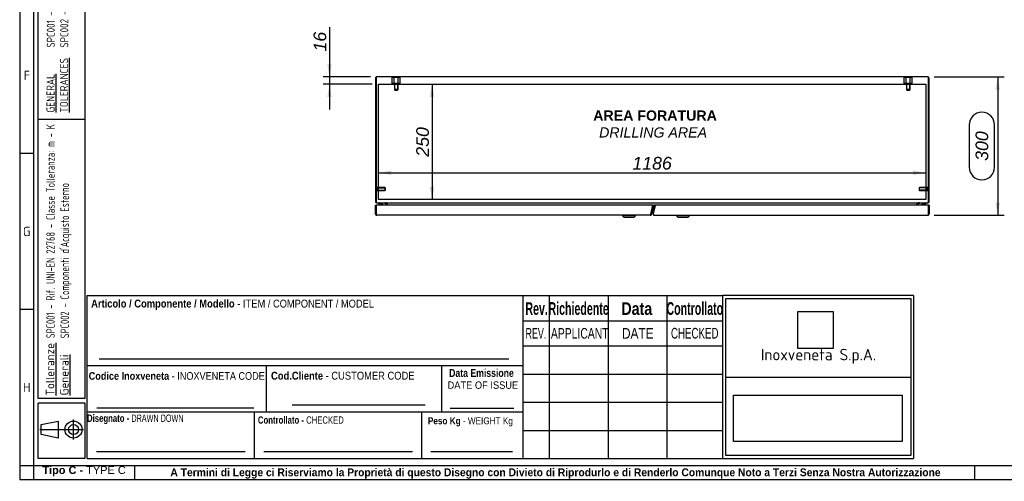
# Model space of a CAD drawing. Extents: x 6 to 412, y 11 to 288.
# Tile 1 of 4: x 6 to 220, y 11 to 111. Entities that reach past the tile are written whole.
import ezdxf
from ezdxf.enums import TextEntityAlignment as Align
from ezdxf.lldxf.tags import DXFTag

# ---------------------------------------------------------------- set-up
doc = ezdxf.new("R2010")
doc.units = 0
doc.layers.get('0').update_dxf_attribs({"linetype": 'CONTINUOUS'})
for name, color, linetype in [('_TRANSLATION', 7, 'CONTINUOUS'), ('AE00121_01', 7, 'CONTINUOUS'), ('AE00417_01', 7, 'CONTINUOUS'), ('AE00907_02', 7, 'CONTINUOUS'), ('AE00989_10', 7, 'CONTINUOUS'), ('C0000000', 7, 'CONTINUOUS'), ('C0000000_01', 7, 'CONTINUOUS'), ('C0000000_04', 7, 'CONTINUOUS'), ('C0000000_05', 7, 'CONTINUOUS'), ('C0000000_49', 7, 'CONTINUOUS'), ('C0000000_89', 7, 'CONTINUOUS'), ('C0000000_90', 7, 'CONTINUOUS'), ('DEFAULT', 7, 'CONTINUOUS'), ('SBAVATURE', 7, 'CONTINUOUS')]:
    doc.layers.add(name, color=color, linetype=linetype)
doc.styles.add('SEACAD_ARIAL', font='arial.ttf')
doc.styles.add('SEACAD_ARIAL_NARROW', font='ARIALN.TTF', dxfattribs={"width": 0.8})
doc.styles.add('SEACAD_ARIALB', font='arialbd.ttf', dxfattribs={"width": 0.9})
doc.styles.add('SEACAD_ARIALI', font='ariali.ttf')
doc.styles.add('SEACAD_SOLID_EDGE_ANSI', font='seans.ttf', dxfattribs={"width": 0.9})
doc.styles.add('SEACAD_SOLID_EDGE_ANSIB', font='seansbd.ttf', dxfattribs={"width": 0.9})
tags = doc.linetypes.add('CENTER2', pattern=[28.575, 19.05, -3.175, 3.175, -3.175]).pattern_tags.tags
tags[10:11] = [DXFTag(74, 4), DXFTag(75, 0), DXFTag(340, '0'), DXFTag(46, 0.0), DXFTag(50, 0.0), DXFTag(44, 0.0), DXFTag(45, 0.0)]
tags[8:9] = [DXFTag(74, 4), DXFTag(75, 0), DXFTag(340, '0'), DXFTag(46, 0.0), DXFTag(50, 0.0), DXFTag(44, 0.0), DXFTag(45, 0.0)]
tags[6:7] = [DXFTag(74, 4), DXFTag(75, 0), DXFTag(340, '0'), DXFTag(46, 0.0), DXFTag(50, 0.0), DXFTag(44, 0.0), DXFTag(45, 0.0)]
tags[4:5] = [DXFTag(74, 4), DXFTag(75, 0), DXFTag(340, '0'), DXFTag(46, 0.0), DXFTag(50, 0.0), DXFTag(44, 0.0), DXFTag(45, 0.0)]
tags = doc.linetypes.add('HIDDEN2', pattern=[4.7625, 3.175, -1.5875]).pattern_tags.tags
tags[6:7] = [DXFTag(74, 4), DXFTag(75, 0), DXFTag(340, '0'), DXFTag(46, 0.0), DXFTag(50, 0.0), DXFTag(44, 0.0), DXFTag(45, 0.0)]
tags[4:5] = [DXFTag(74, 4), DXFTag(75, 0), DXFTag(340, '0'), DXFTag(46, 0.0), DXFTag(50, 0.0), DXFTag(44, 0.0), DXFTag(45, 0.0)]
doc.dimstyles.new('ISO', dxfattribs={"dimtxt": 2.75, "dimasz": 2.75, "dimexe": 1.375, "dimexo": 1.375, "dimgap": 0.6875, "dimtad": 1, "dimdec": 1, "dimlfac": 10, "dimtxsty": 'SEACAD_ARIAL', "dimsah": 1, "dimcen": 1.375, "dimadec": 1, "dimazin": 3, "dimtfac": 0.7, "dimtdec": 3, "dimtmove": 0, "dimatfit": 3})
picture_1 = doc.add_image_def('image1.jpg', size_in_pixel=(55, 57))
picture_2 = doc.add_image_def('image2.bmp', size_in_pixel=(138, 38))

# ---------------------------------------------------------------- blocks, each defined once
blk = doc.blocks.new('SE3')
at = {"layer": 'AE00121_01', "color": 7, "linetype": 'CONTINUOUS'}
blk.add_arc((143.99, 69.79), 0.24, 146.873, 188.127, dxfattribs=at)
at = {"layer": 'AE00417_01', "color": 7, "linetype": 'HIDDEN2'}
for p, q in [((83.59, 74.31), (83.49, 74.31)), ((83.49, 73.56), (83.59, 73.56)), ((83.59, 74.31), (83.59, 73.56)), ((83.69, 74.24), (83.69, 73.64)), ((85.41, 74.24), (83.69, 74.24)), ((83.69, 74.18), (85.47, 74.18)), ((83.69, 73.7), (85.47, 73.7)), ((83.69, 73.64), (85.41, 73.64)), ((85.41, 74.24), (85.41, 73.64)), ((85.49, 74.16), (85.41, 74.24)), ((85.41, 73.64), (85.49, 73.71)), ((85.49, 73.71), (85.49, 74.16)), ((201.26, 74.24), (201.19, 74.16)), ((201.19, 74.16), (201.19, 73.71)), ((201.19, 73.71), (201.26, 73.64)), ((202.99, 74.18), (201.2, 74.18)), ((202.99, 73.7), (201.2, 73.7)), ((201.26, 73.64), (201.26, 74.24)), ((202.99, 74.24), (201.26, 74.24)), ((201.26, 73.64), (202.99, 73.64)), ((202.99, 73.64), (202.99, 74.24)), ((203.09, 73.56), (203.09, 74.31)), ((203.19, 74.31), (203.09, 74.31)), ((203.09, 73.56), (203.19, 73.56))]:
    blk.add_line(p, q, dxfattribs=at)
at = {"layer": 'AE00417_01', "color": 7, "linetype": 'CONTINUOUS'}
for p, q in [((83.49, 74.31), (83.49, 74.31)), ((83.49, 73.56), (83.49, 73.56)), ((203.19, 74.31), (203.19, 74.31)), ((203.19, 73.56), (203.19, 73.56))]:
    blk.add_line(p, q, dxfattribs=at)
at = {"layer": 'AE00417_01', "color": 7, "linetype": 'HIDDEN2'}
for centre, start, end in [((83.64, 74.24), 180, 0), ((83.64, 73.64), 0, 180), ((203.04, 74.24), 180, 0), ((203.04, 73.64), 0, 180)]:
    blk.add_arc(centre, 0.05, start, end, dxfattribs=at)
at = {"layer": 'AE00907_02', "color": 7, "linetype": 'CONTINUOUS'}
for centre, start, end in [((83.99, 97.59), 178.0727, 180), ((83.99, 93.61), 180, 181.9273)]:
    blk.add_arc(centre, 0.5, start, end, dxfattribs=at)
at = {"layer": 'AE00989_10', "color": 7, "linetype": 'CONTINUOUS'}
for p, q in [((136.89, 68.24), (136.89, 68.14)), ((139.69, 68.14), (136.89, 68.14)), ((136.89, 68.14), (137.19, 67.84)), ((137.19, 67.84), (139.39, 67.84)), ((139.39, 67.84), (139.69, 68.14)), ((139.69, 68.14), (139.69, 68.24)), ((148.59, 68.24), (148.59, 68.14)), ((151.39, 68.14), (148.59, 68.14)), ((148.59, 68.14), (148.89, 67.84)), ((148.89, 67.84), (151.09, 67.84)), ((151.09, 67.84), (151.39, 68.14)), ((151.39, 68.14), (151.39, 68.24))]:
    blk.add_line(p, q, dxfattribs=at)
at = {"layer": 'C0000000', "color": 7, "linetype": 'CONTINUOUS'}
for p, q in [((87.09, 98.34), (88.59, 98.34)), ((87.09, 98.34), (87.09, 98.24)), ((88.59, 98.24), (88.59, 98.34)), ((84.03, 70.84), (84.03, 70.84)), ((84.32, 70.74), (84.13, 70.74)), ((85.38, 70.94), (85.38, 70.74)), ((85.68, 70.44), (85.68, 70.74))]:
    blk.add_line(p, q, dxfattribs=at)
at = {"layer": 'C0000000', "color": 7, "linetype": 'HIDDEN2'}
for p, q in [((87.4, 98.09), (86.97, 98.09)), ((86.97, 96.79), (86.97, 98.09)), ((87.4, 96.79), (86.97, 96.79)), ((88.27, 98.09), (87.4, 98.09)), ((87.4, 96.79), (87.4, 98.09)), ((88.27, 96.79), (87.4, 96.79)), ((87.44, 96.79), (87.44, 95.49)), ((87.51, 95.41), (87.51, 96.79)), ((88.16, 95.41), (88.16, 96.79)), ((88.24, 95.49), (88.24, 96.79)), ((88.7, 98.09), (88.27, 98.09)), ((88.27, 96.79), (88.27, 98.09)), ((88.7, 96.79), (88.27, 96.79)), ((88.7, 96.79), (88.7, 98.09)), ((88.24, 95.49), (87.44, 95.49)), ((87.44, 95.49), (87.54, 95.39)), ((87.54, 95.39), (88.14, 95.39)), ((88.14, 95.39), (88.24, 95.49))]:
    blk.add_line(p, q, dxfattribs=at)
at = {"layer": 'C0000000', "color": 7, "linetype": 'CONTINUOUS'}
for centre, radius, start, end in [((84.13, 70.84), 0.1, 90, 180), ((84.13, 70.84), 0.1, 180, 270), ((84.32, 69.64), 1.1, 46.8212, 90)]:
    blk.add_arc(centre, radius, start, end, dxfattribs=at)
blk.add_open_spline([(85.68, 70.74), (85.68, 70.77), (85.67, 70.79), (85.65, 70.84), (85.64, 70.86), (85.61, 70.89), (85.6, 70.9), (85.58, 70.91), (85.57, 70.92), (85.54, 70.93), (85.53, 70.93), (85.5, 70.94), (85.49, 70.94), (85.48, 70.94)], degree=3, knots=[0, 0, 0, 0, 0.25, 0.25, 0.5, 0.5, 0.625, 0.625, 0.75, 0.75, 0.875, 0.875, 1, 1, 1, 1], dxfattribs=at)
at = {"layer": 'C0000000_01', "color": 7, "linetype": 'CONTINUOUS'}
for p, q in [((201, 70.44), (201, 70.74)), ((201.3, 70.74), (201.3, 70.94)), ((202.55, 70.74), (202.36, 70.74)), ((202.65, 70.84), (202.65, 70.84))]:
    blk.add_line(p, q, dxfattribs=at)
for centre, radius, start, end in [((202.36, 69.64), 1.1, 90, 133.2327), ((202.55, 70.84), 0.1, 0, 90), ((202.55, 70.84), 0.1, 270, 0)]:
    blk.add_arc(centre, radius, start, end, dxfattribs=at)
blk.add_open_spline([(201.2, 70.94), (201.18, 70.94), (201.17, 70.94), (201.15, 70.93), (201.13, 70.93), (201.11, 70.92), (201.1, 70.91), (201.08, 70.9), (201.07, 70.89), (201.04, 70.86), (201.02, 70.84), (201, 70.79), (201, 70.77), (201, 70.74)], degree=3, knots=[0, 0, 0, 0, 0.125, 0.125, 0.25, 0.25, 0.375, 0.375, 0.5, 0.5, 0.75, 0.75, 1, 1, 1, 1], dxfattribs=at)
at = {"layer": 'C0000000_04', "color": 7, "linetype": 'HIDDEN2'}
for p, q in [((198.4, 98.09), (197.97, 98.09)), ((197.97, 96.79), (197.97, 98.09)), ((198.4, 96.79), (197.97, 96.79)), ((199.27, 98.09), (198.4, 98.09)), ((198.4, 96.79), (198.4, 98.09)), ((199.27, 96.79), (198.4, 96.79)), ((198.44, 96.79), (198.44, 95.49)), ((198.51, 95.41), (198.51, 96.79)), ((199.16, 95.41), (199.16, 96.79)), ((199.24, 95.49), (199.24, 96.79)), ((199.7, 98.09), (199.27, 98.09)), ((199.27, 96.79), (199.27, 98.09)), ((199.7, 96.79), (199.27, 96.79)), ((199.7, 96.79), (199.7, 98.09)), ((199.24, 95.49), (198.44, 95.49)), ((198.44, 95.49), (198.54, 95.39)), ((198.54, 95.39), (199.14, 95.39)), ((199.14, 95.39), (199.24, 95.49))]:
    blk.add_line(p, q, dxfattribs=at)
at = {"layer": 'C0000000_05', "color": 7, "linetype": 'CONTINUOUS'}
for p, q in [((198.09, 98.34), (199.59, 98.34)), ((198.09, 98.34), (198.09, 98.24)), ((199.59, 98.24), (199.59, 98.34))]:
    blk.add_line(p, q, dxfattribs=at)
at = {"layer": 'C0000000_49', "color": 7, "linetype": 'CONTINUOUS'}
for p, q in [((83.49, 98.21), (83.49, 97.96)), ((83.49, 97.96), (83.49, 98.21)), ((203.06, 98.24), (83.62, 98.24)), ((203.19, 98.21), (203.19, 97.96)), ((203.19, 97.96), (203.19, 98.21)), ((83.34, 97.96), (83.34, 71.22)), ((83.49, 97.96), (83.49, 71.22)), ((83.49, 71.22), (83.49, 97.96)), ((203.19, 71.22), (203.19, 97.96)), ((203.19, 97.96), (203.19, 71.22)), ((203.34, 71.22), (203.34, 97.96)), ((83.62, 70.94), (83.62, 70.94)), ((83.62, 70.94), (203.06, 70.94)), ((85.74, 70.81), (85.74, 70.44)), ((85.89, 70.81), (85.89, 70.94)), ((85.89, 70.81), (85.89, 70.44)), ((85.89, 70.44), (85.89, 70.81)), ((200.79, 70.81), (200.79, 70.94)), ((200.79, 70.44), (200.79, 70.81)), ((200.79, 70.81), (200.79, 70.44)), ((200.94, 70.44), (200.94, 70.81)), ((203.06, 70.94), (203.06, 70.94)), ((143.11, 68.79), (143.11, 68.79)), ((143.14, 68.94), (143.14, 68.94)), ((143.54, 68.79), (143.26, 68.79)), ((143.57, 68.94), (143.29, 68.94)), ((143.69, 68.79), (143.69, 68.79)), ((143.72, 68.94), (143.72, 68.94))]:
    blk.add_line(p, q, dxfattribs=at)
at = {"layer": 'C0000000_49', "color": 7, "linetype": 'CENTER2'}
for p, q in [((84.04, 96.64), (202.64, 96.64)), ((84.04, 71.64), (84.04, 96.64)), ((202.64, 96.64), (202.64, 71.64)), ((202.64, 71.64), (84.04, 71.64))]:
    blk.add_line(p, q, dxfattribs=at)
at = {"layer": 'C0000000_49', "color": 7, "linetype": 'CONTINUOUS'}
for centre, radius, start, end in [((83.62, 97.96), 0.28, 117.664, 180), ((83.62, 97.96), 0.28, 90, 117.664), ((203.06, 97.96), 0.28, 62.336, 90), ((203.06, 97.96), 0.28, 0, 62.336), ((83.62, 71.22), 0.28, 180, 270), ((85.61, 70.81), 0.13, 0, 90), ((85.61, 70.81), 0.28, 0, 27.664), ((201.07, 70.81), 0.28, 152.336, 180), ((201.07, 70.81), 0.13, 90, 180), ((203.06, 71.22), 0.28, 270, 0)]:
    blk.add_arc(centre, radius, start, end, dxfattribs=at)
for centre, major_axis, ratio, start_param, end_param in [((83.62, 97.96), (0, -0.28), 0.997824, 3.141593, 3.624421), ((203.06, 97.96), (0, -0.28), 0.997824, 2.658765, 3.141593), ((83.62, 71.22), (0, -0.28), 0.464286, 4.712389, 6.283185), ((203.06, 71.22), (0, 0.28), 0.464286, 3.141593, 4.712389)]:
    blk.add_ellipse(centre, major_axis=major_axis, ratio=ratio, start_param=start_param, end_param=end_param, dxfattribs=at)
at = {"layer": 'C0000000_89', "color": 7, "linetype": 'CONTINUOUS'}
for p, q in [((83.34, 70.44), (83.49, 70.44)), ((83.34, 68.54), (83.34, 70.44)), ((83.49, 68.54), (83.49, 70.44)), ((83.49, 70.29), (83.49, 70.44)), ((143.44, 70.44), (83.49, 70.44)), ((143.04, 68.51), (143.47, 70.44)), ((143.44, 70.29), (143.44, 70.44)), ((143.62, 70.41), (143.47, 70.44)), ((83.49, 70.29), (83.49, 68.54)), ((83.49, 68.28), (83.49, 68.54)), ((83.49, 68.54), (83.49, 68.28)), ((143.04, 68.54), (143.04, 68.28)), ((143.04, 68.54), (143.05, 68.54)), ((143.04, 68.28), (143.04, 68.51)), ((143.19, 68.47), (143.04, 68.51)), ((143.05, 68.54), (143.44, 70.29)), ((143.19, 68.47), (143.62, 70.41)), ((142.9, 68.24), (83.64, 68.24))]:
    blk.add_line(p, q, dxfattribs=at)
for centre, radius, start, end in [((83.64, 68.54), 0.3, 180, 240), ((83.49, 70.29), 0.0002, 65.5302, 180), ((83.58, 70.19), 0.094, 174.7124, 180), ((142.9, 68.54), 0.3, 299.2189, 347.5), ((83.64, 68.54), 0.3, 240, 270), ((142.9, 68.54), 0.3, 270, 299.2189)]:
    blk.add_arc(centre, radius, start, end, dxfattribs=at)
for centre, ratio, start_param, end_param in [((83.64, 68.54), 0.998114, 2.617994, 3.141593), ((142.9, 68.54), 0.969629, 3.141593, 3.665191)]:
    blk.add_ellipse(centre, major_axis=(0, 0.3), ratio=ratio, start_param=start_param, end_param=end_param, dxfattribs=at)
at = {"layer": 'C0000000_90', "color": 7, "linetype": 'CONTINUOUS'}
for p, q in [((143.49, 68.6), (143.91, 70.47)), ((143.64, 68.57), (144.06, 70.44)), ((144.06, 70.44), (143.91, 70.47)), ((203.19, 70.44), (144.06, 70.44)), ((203.34, 70.44), (203.19, 70.44)), ((203.19, 70.44), (203.19, 68.54)), ((203.19, 70.29), (203.19, 70.44)), ((203.34, 70.44), (203.34, 68.54)), ((143.49, 68.6), (143.64, 68.57)), ((143.63, 68.54), (144.02, 70.29)), ((143.63, 68.54), (143.63, 68.28)), ((203.19, 68.54), (203.19, 70.29)), ((203.19, 68.28), (203.19, 68.54)), ((203.19, 68.54), (203.19, 68.28)), ((143.63, 68.28), (143.64, 68.28)), ((143.64, 68.28), (143.64, 68.28)), ((143.79, 68.24), (203.04, 68.24))]:
    blk.add_line(p, q, dxfattribs=at)
for centre, radius, start, end in [((143.79, 68.54), 0.3, 167.5, 240.7811), ((143.79, 68.54), 0.15, 167.5, 170.4238), ((203.19, 70.29), 0.0002, 0, 114.4698), ((203.09, 70.19), 0.094, 0, 5.2876), ((203.04, 68.54), 0.3, 300, 0), ((143.79, 68.54), 0.3, 240.7811, 270), ((203.04, 68.54), 0.3, 270, 300)]:
    blk.add_arc(centre, radius, start, end, dxfattribs=at)
for centre, ratio, start_param, end_param in [((143.79, 68.54), 0.976947, 2.615072, 3.141593), ((203.04, 68.54), 0.998114, 3.141593, 3.665191)]:
    blk.add_ellipse(centre, major_axis=(0, 0.3), ratio=ratio, start_param=start_param, end_param=end_param, dxfattribs=at)
blk = doc.blocks.new('DMBLK802')
at = {"layer": '_TRANSLATION', "linetype": 'CONTINUOUS'}
for points in [[(218.68, 95.49), (218.22, 98.24), (217.76, 95.49)], [(218.68, 70.99), (217.76, 70.99), (218.22, 68.24)]]:
    blk.add_hatch(color=7, dxfattribs=at).paths.add_polyline_path(points)
at = {"layer": '_TRANSLATION', "color": 7, "linetype": 'CONTINUOUS'}
for p, q in [((204.43, 98.24), (219.6, 98.24)), ((218.22, 98.24), (218.22, 68.24)), ((212.03, 87.82), (212.03, 78.66)), ((217.53, 78.66), (217.53, 87.82)), ((204.41, 68.24), (219.6, 68.24))]:
    blk.add_line(p, q, dxfattribs=at)
for centre, start, end in [((214.78, 87.82), 0, 180), ((214.78, 78.66), 180, 0)]:
    blk.add_arc(centre, 2.75, start, end, dxfattribs=at)
at = {"layer": '_TRANSLATION', "color": 7, "linetype": 'CONTINUOUS', "style": 'SEACAD_ARIALI'}
blk.add_text('300', height=2.75, rotation=90, dxfattribs=at).set_placement((213.41, 80.03), align=Align.TOP_LEFT)
blk = doc.blocks.new('DMBLK806')
at = {"layer": '_TRANSLATION', "linetype": 'CONTINUOUS'}
for points in [[(72.92, 100.99), (73.38, 98.24), (73.84, 100.99)], [(72.92, 93.89), (73.84, 93.89), (73.38, 96.64)]]:
    blk.add_hatch(color=7, dxfattribs=at).paths.add_polyline_path(points)
at = {"layer": '_TRANSLATION', "color": 7, "linetype": 'CONTINUOUS'}
for p, q in [((73.38, 109.04), (73.38, 91.14)), ((82.24, 98.24), (72, 98.24)), ((82.66, 96.64), (72, 96.64))]:
    blk.add_line(p, q, dxfattribs=at)
at = {"layer": '_TRANSLATION', "color": 7, "linetype": 'CONTINUOUS', "style": 'SEACAD_ARIALI'}
blk.add_text('16', height=2.75, rotation=90, dxfattribs=at).set_placement((69.94, 103.74), align=Align.TOP_LEFT)
blk = doc.blocks.new('DMBLK807')
at = {"layer": '_TRANSLATION', "linetype": 'CONTINUOUS'}
for points in [[(96.07, 93.89), (95.62, 96.64), (95.16, 93.89)], [(96.07, 74.39), (95.16, 74.39), (95.62, 71.64)]]:
    blk.add_hatch(color=7, dxfattribs=at).paths.add_polyline_path(points)
at = {"layer": '_TRANSLATION', "color": 7, "linetype": 'CONTINUOUS'}
blk.add_line((95.62, 96.64), (95.62, 71.64), dxfattribs=at)
at = {"layer": '_TRANSLATION', "color": 7, "linetype": 'CONTINUOUS', "style": 'SEACAD_ARIALI'}
blk.add_text('250', height=2.75, rotation=90, dxfattribs=at).set_placement((92.18, 80.93), align=Align.TOP_LEFT)
blk = doc.blocks.new('DMBLK808')
at = {"layer": '_TRANSLATION', "linetype": 'CONTINUOUS'}
for points in [[(86.79, 77.91), (84.04, 77.45), (86.79, 76.99)], [(199.89, 77.91), (199.89, 76.99), (202.64, 77.45)]]:
    blk.add_hatch(color=7, dxfattribs=at).paths.add_polyline_path(points)
at = {"layer": '_TRANSLATION', "color": 7, "linetype": 'CONTINUOUS'}
for p, q in [((84.04, 73.01), (84.04, 78.83)), ((84.04, 77.45), (202.64, 77.45))]:
    blk.add_line(p, q, dxfattribs=at)
at = {"layer": '_TRANSLATION', "color": 7, "linetype": 'CONTINUOUS', "style": 'SEACAD_ARIALI'}
blk.add_text('1186', height=2.75, dxfattribs=at).set_placement((139.03, 80.89), align=Align.TOP_LEFT)

msp = doc.modelspace()

# ---------------------------------------------------------------- linework, layer by layer
at = {"color": 7, "linetype": 'CONTINUOUS'}
for p, q in [((6.234, 287.588), (6.234, 10.959)), ((9.263, 81.632), (6.234, 81.632)), ((115.363, 15.502), (115.363, 50.84)), ((9.263, 47.809), (6.234, 47.809)), ((20.873, 35.694), (115.363, 35.694)), ((65.314, 27.113), (94.088, 27.113)), ((99.513, 26.42), (113.323, 26.42)), ((17.907, 19.617), (17.907, 23.942)), ((20.873, 25.598), (115.363, 25.598)), ((57.113, 15.502), (57.113, 25.598)), ((93.363, 15.502), (93.363, 25.598)), ((10.566, 21.779), (20.069, 21.779)), ((22.892, 17.017), (55.1, 17.017)), ((59.132, 17.017), (91.339, 17.017)), ((95.372, 17.017), (113.05, 17.017)), ((31.194, 10.954), (31.194, 13.983)), ((213.272, 10.954), (213.272, 13.983)), ((6.234, 10.959), (412.092, 10.959))]:
    msp.add_line(p, q, dxfattribs=at)
msp.add_lwpolyline([(14.582, 19.926), (10.875, 20.698), (10.875, 22.86), (14.582, 23.633), (14.582, 19.926)], dxfattribs=at)
for radius in [1.854, 1.081]:
    msp.add_circle((17.907, 21.779), radius, dxfattribs=at)
at = {"layer": 'DEFAULT', "color": 7, "linetype": 'CONTINUOUS'}
for p, q in [((9.263, 287.588), (9.263, 10.959)), ((10.273, 28.5), (10.273, 283.045)), ((20.369, 283.045), (20.369, 28.5)), ((20.369, 89), (10.273, 89)), ((20.873, 15.502), (20.873, 50.84)), ((20.873, 50.84), (115.363, 50.84)), ((115.366, 50.84), (158.566, 50.84)), ((120.966, 50.84), (120.966, 15.502)), ((133.766, 50.84), (133.766, 15.502)), ((146.466, 50.84), (146.466, 15.502)), ((199.966, 50.84), (158.564, 50.84)), ((158.566, 50.84), (158.566, 15.502)), ((159.267, 50.176), (199.367, 50.176)), ((159.267, 16.162), (159.267, 50.176)), ((199.367, 50.176), (199.367, 16.162)), ((199.966, 50.84), (199.966, 15.502)), ((115.366, 45.352), (158.566, 45.352)), ((115.366, 39.902), (158.566, 39.902)), ((59.713, 25.598), (59.713, 35.694)), ((97.713, 25.598), (97.713, 35.694)), ((115.366, 33.802), (158.566, 33.802)), ((159.267, 33.171), (199.367, 33.171)), ((20.369, 28.5), (10.273, 28.5)), ((20.369, 27.5), (10.273, 27.5)), ((10.273, 15.5), (10.273, 27.5)), ((20.369, 27.5), (20.369, 15.5)), ((115.366, 27.702), (158.566, 27.702)), ((115.366, 21.602), (158.566, 21.602)), ((20.369, 15.5), (10.273, 15.5)), ((20.873, 15.502), (115.363, 15.502)), ((115.366, 15.502), (158.566, 15.502)), ((158.564, 15.502), (199.966, 15.502)), ((199.367, 16.162), (159.267, 16.162)), ((6.234, 13.988), (412.092, 13.988))]:
    msp.add_line(p, q, dxfattribs=at)
at = {"layer": 'SBAVATURE', "color": 7, "linetype": 'CONTINUOUS'}
for p, q in [((23.432, 37.088), (112.266, 37.088)), ((22.968, 26.474), (56.974, 26.474))]:
    msp.add_line(p, q, dxfattribs=at)

# ---------------------------------------------------------------- block references
at = {"layer": '_TRANSLATION'}
msp.add_blockref('SE3', (0, 0), dxfattribs=at)

# ---------------------------------------------------------------- texts
at = {"attachment_point": 1, "rotation": 90}
for s, insert, char_height, width in [('{\\fSolid Edge ANSI|b0|i0|c0|p34;\\W0.84600x;\\C7;SPC001 - REFERENCE UNI-EN 22768 - TOLERANCE CLASS: m - K}\\P{\\fSolid Edge ANSI|b0|i0|c0|p34;\\W0.84600x;\\C7;SPC002 - }{\\fSolid Edge ANSI|b0|i0|c0|p34;\\W0.94000x;\\C7;EXTERNALLY PURCHASED COMPONENTS}', (12.101, 104.605), 1.75, 56.68133), ('{\\fSolid Edge ANSI|b1|i0|c0|p34;\\L\\C7;Tolleranze}\\P{\\fSolid Edge ANSI|b1|i0|c0|p34;\\L\\C7;Generali}', (11.89, 29.169), 1.85, 10.93945)]:
    msp.add_mtext(s, dxfattribs=dict(at, insert=insert, char_height=char_height, width=width))
for s, insert, char_height, width, style in [('{\\fSolid Edge ANSI|b0|i0|c0|p34;\\L\\C7;GENERAL}\\P{\\fSolid Edge ANSI|b0|i0|c0|p34;\\L\\C7;TOLERANCES}\\P', (12.048, 90.485), 1.75, 12.63203, 'SEACAD_SOLID_EDGE_ANSI'), ("{\\fSolid Edge ANSI|b1|i0|c0|p34;\\W0.82000x;\\C7;SPC001 - Rif. UNI-EN 22768 - Classe Tolleranza: m - K}\\P{\\fSolid Edge ANSI|b1|i0|c0|p34;\\W0.82000x;\\C7;SPC002 - Componenti d'Acquisto Esterno}", (12, 41.571), 1.85, 46.58795, 'SEACAD_SOLID_EDGE_ANSIB')]:
    msp.add_mtext(s, dxfattribs=dict(at, insert=insert, char_height=char_height, width=width, style=style))
for s, insert, char_height, width, attachment_point in [('{\\fSolid Edge ANSI|b0||i0||c0|p34;\\C7;\\H2.019192;\\W1.;F}', (7.783, 97.538), 2.01919, 2.2716, 8), ('{\\fSolid Edge ANSI|b0||i0||c0|p34;\\C7;\\H2.019192;\\W1.;G}', (7.757, 63.716), 2.01919, 2.5871, 8), ('{\\fSolid Edge ANSI|b0||i0||c0|p34;\\C7;\\H2.5;\\W1.;Inoxveneta S.p.A.}', (179.366, 37.657), 2.5, 38.9068, 5), ('{\\fSolid Edge ANSI|b0||i0||c0|p34;\\C7;\\H2.019192;\\W1.;H}', (7.759, 29.895), 2.01919, 2.7133, 8), ('{\\fArial|b1||i0||c0|p34;\\C7;\\H1.7;\\W1.;Tipo C - }{\\fArial|b0||i0||c0|p34;\\C7;\\H1.7;\\W1.;TYPE C}', (20.186, 11.634), 1.7, 18.15868, 8), ('{\\fArial|b1||i0||c0|p34;\\C7;\\H1.7;\\W0.94;A Termini di Legge ci Riserviamo la Proprietà di questo Disegno con Divieto di Riprodurlo e di Renderlo Comunque Noto a Terzi Senza Nostra Autorizzazione}', (122.366, 11.137), 1.7, 175.01141, 8)]:
    msp.add_mtext(s, dxfattribs=dict(insert=insert, char_height=char_height, width=width, attachment_point=attachment_point))
for s, insert, char_height, width, attachment_point, style in [('{\\fArial|b1||i0||c0|p34;\\C7;\\H1.7163132;\\W0.846;Articolo / Componente / Modello}{\\fArial|b0||i0||c0|p34;\\C7;\\H1.7163132;\\W0.846; - ITEM}{\\fArial|b0||i0||c0|p34;\\C7;\\H1.7;\\W0.846; / COMPONENT / MODEL}', (21.72, 47.719), 1.716313, 61.3875, 7, 'SEACAD_ARIAL'), ('{\\fArial|b1||i0||c0|p34;\\C7;\\H2.75;\\W0.6;Rev.}', (118.275, 46.597), 2.75, 4.50348, 8, 'SEACAD_ARIALB'), ('{\\fArial|b1||i0||c0|p34;\\C7;\\H2.75;\\W0.6;Richiedente}', (127.374, 46.608), 2.75, 12.23036, 8, 'SEACAD_ARIALB'), ('{\\fArial|b1||i0||c0|p34;\\C7;\\H2.75;\\W0.8;Data}', (139.989, 46.585), 2.75, 6.78265, 8, 'SEACAD_ARIALB'), ('{\\fArial|b1||i0||c0|p34;\\C7;\\H2.75;\\W0.6;Controllato}', (152.564, 46.608), 2.75, 11.31616, 8, 'SEACAD_ARIALB'), ('{\\fArial|b0||i0||c0|p34;\\C7;\\H2.3;\\W0.6;REV.}', (118.125, 41.484), 2.3, 5.04266, 8, 'SEACAD_ARIAL'), ('{\\fArial|b0||i0||c0|p34;\\C7;\\H2.3;\\W0.7;APPLICANT}', (121.375, 41.459), 2.3, 12.12989, 7, 'SEACAD_ARIAL'), ('{\\fArial|b0||i0||c0|p34;\\C7;\\H2.3;\\W0.8;DATE}', (140.209, 41.484), 2.3, 7.08597, 8, 'SEACAD_ARIAL'), ('{\\fArial Narrow|b0||i0||c0|p34;\\C7;\\H2.3;\\W0.8;CHECKED}', (152.548, 41.483), 2.3, 10.75184, 8, 'SEACAD_ARIAL_NARROW'), ('{\\fArial|b1||i0||c0|p34;\\C7;\\H1.67;\\W0.846;Codice Inoxveneta}{\\fArial|b0||i0||c0|p34;\\C7;\\H1.67;\\W0.846; - INOXVENETA CODE}', (21.196, 32.543), 1.67, 38.23236, 7, 'SEACAD_ARIAL'), ('{\\fArial|b1||i0||c0|p34;\\C7;\\H1.7163132;\\W0.846;Cod.Cliente}{\\fArial|b0||i0||c0|p34;\\C7;\\H1.7163132;\\W0.846; - CUSTOMER CODE}', (60.714, 32.572), 1.716313, 31.52647, 7, 'SEACAD_ARIAL'), ('{\\fArial|b1||i0||c0|p34;\\C7;\\H1.7;\\W0.792;Data Emissione}', (99.324, 33.173), 1.7, 14.35739, 7, 'SEACAD_ARIALB'), ('{\\fArial|b0||i0||c0|p34;\\C7;\\H1.6;\\W0.9;DATE OF ISSUE}', (98.978, 30.59), 1.6, 15.11655, 7, 'SEACAD_ARIAL'), ('{\\fArial|b1||i0||c0|p34;\\C7;\\H1.6;\\W0.752;Disegnato - }{\\fArial Narrow|b0||i0||c0|p34;\\C7;\\H1.5875;\\W0.752;\\T1.;DRAWN DOWN}', (31.284, 22.95), 1.6, 19.88117, 8, 'SEACAD_ARIAL_NARROW'), ('{\\fArial|b1||i0||c0|p34;\\C7;\\H1.6;\\W0.752;Controllato - }{\\fArial|b0||i0||c0|p34;\\C7;\\H1.5875;\\W0.752;\\T1.;CHECKED}{\\fArial|b1||i0||c0|p34;\\C7;\\H1.6;\\W0.752; }', (67.172, 23.026), 1.6, 18.83287, 8, 'SEACAD_ARIALB'), ('{\\fArial|b1||i0||c0|p34;\\C7;\\H1.5;\\W0.846;Peso Kg}{\\fArial|b0||i0||c0|p34;\\C7;\\H1.5;\\W0.846; - WEIGHT Kg}', (94.712, 22.459), 1.5, 18.73278, 7, 'SEACAD_ARIAL')]:
    msp.add_mtext(s, dxfattribs=dict(insert=insert, char_height=char_height, width=width, attachment_point=attachment_point, style=style))
at = {"layer": '_TRANSLATION', "insert": (143.52, 88.012), "char_height": 2.2, "width": 30.57852, "attachment_point": 5}
msp.add_mtext('{\\fArial|b0||i0||c0|p34;\\C7;\\H2.2;\\W1.; }{\\fArial|b1||i0||c0|p34;\\C7;\\H2.2;\\W1.;AREA FORATURA \\P}{\\fArial|b0||i1||c0|p34;\\C7;\\H2.2;\\W1.;DRILLING AREA}', dxfattribs=at)

# ---------------------------------------------------------------- dimensions: what is measured, and where the dimension line sits
at = {"layer": '_TRANSLATION', "color": 7, "linetype": 'CONTINUOUS'}
for base, p1, p2, angle, picture, middle, dimtype in [((73.38, 96.639), (83.618, 98.239), (84.038, 96.639), 90, 'DMBLK806', (73.38, 102.775), 160), ((218.22, 98.239), (203.058, 98.239), (203.038, 68.239), 269.9622, 'DMBLK802', (218.22, 83.239), 161), ((95.616, 96.639), (84.038, 96.639), (84.038, 71.639), 270, 'DMBLK807', (95.616, 84.139), 161), ((84.038, 77.452), (84.038, 71.639), (202.638, 71.639), 0, 'DMBLK808', (143.338, 77.452), 161)]:
    dim = msp.add_linear_dim(base=base, p1=p1, p2=p2, angle=angle, text='\\A1;<>', dimstyle='ISO', dxfattribs=at)
    dim.commit()
    dim.dimension.update_dxf_attribs({"geometry": picture, "text_midpoint": middle, "dimtype": dimtype})

# ---------------------------------------------------------------- pictures from other files: only their frames are drawn
image = msp.add_image(picture_1, insert=(174.862, 39.378), size_in_units=(7.719, 8), rotation=0)
image.dxf.flags = 7
image = msp.add_image(picture_2, insert=(160.965, 19.172), size_in_units=(36.512, 10.054))
image.dxf.flags = 7

doc.saveas('drawing.dxf')
